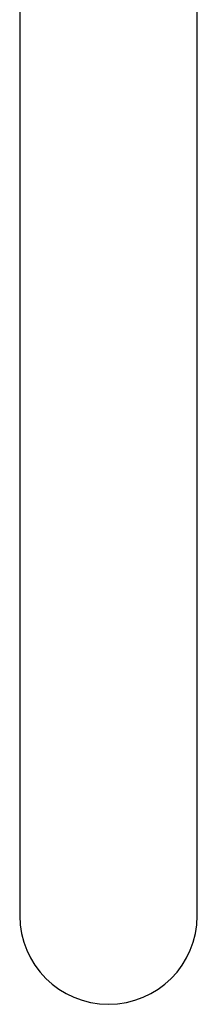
# Model space of a CAD drawing. Header units: millimetres. Extents: x 8 to 837, y 12 to 838.
# Tile 2 of 27: x 432 to 454, y 159 to 281. Entities that reach past the tile are written whole.
import ezdxf

# ---------------------------------------------------------------- set-up
doc = ezdxf.new("R2010")
doc.units = ezdxf.units.MM

msp = doc.modelspace()

# ---------------------------------------------------------------- linework, layer by layer
at = {"color": 7, "linetype": 'Continuous', "lineweight": 30}
for p, q in [((432.38, 391.14), (432.38, 209.82)), ((454.38, 209.82), (454.38, 391.14)), ((432.38, 209.82), (432.38, 171.88)), ((454.38, 171.88), (454.38, 209.82)), ((432.38, 171.88), (432.38, 169.85)), ((454.38, 169.85), (454.38, 171.88))]:
    msp.add_line(p, q, dxfattribs=at)
msp.add_arc((443.38, 169.86), 11, 180.0632, 359.9368, dxfattribs=at)

doc.saveas('drawing.dxf')
